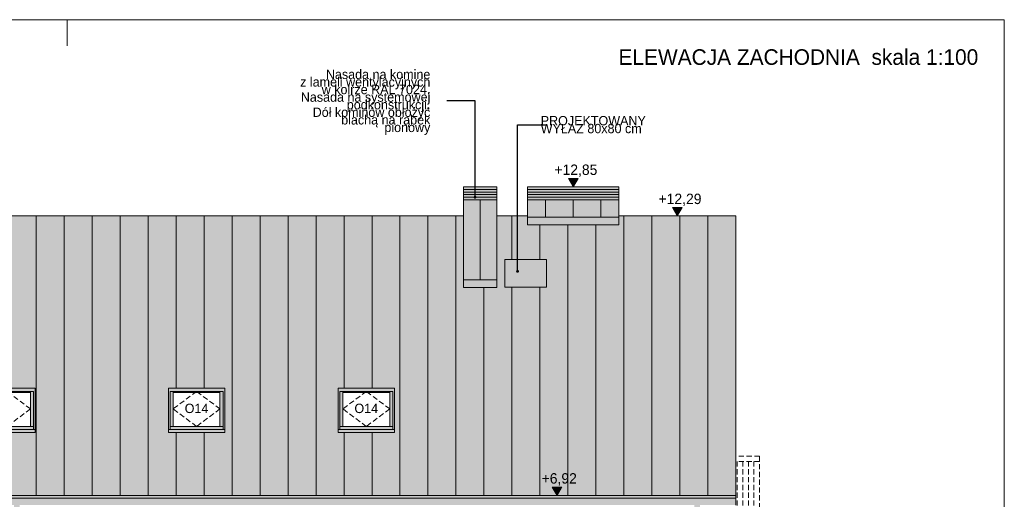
# Model space of a CAD drawing. Extents: x -149893 to 127691, y 5328 to 37028.
# Tile 16 of 88: x -90073 to -71160, y 27755 to 36977. Entities that reach past the tile are written whole.
import ezdxf

# ---------------------------------------------------------------- set-up
doc = ezdxf.new("R2010")
doc.units = 0
doc.header["$MEASUREMENT"] = 0
doc.linetypes.add('Krawędzie ukryte', pattern=[150, 100, -50])
for name, color, linetype, lineweight in [('A-Opisy_Nr_Pióra__21', 7, 'Continuous', 13), ('Arch opisy okien_Nr_Pióra__21', 7, 'Continuous', 13), ('Arch opisy_Nr_Pióra__21', 7, 'Continuous', 13), ('ARCH TABELA_Nr_Pióra__21', 7, 'Continuous', 13), ('Arch wymiary_Nr_Pióra__21', 7, 'Continuous', 13), ('INWENT DACH_Nr_Pióra__21', 7, 'Continuous', 13), ('INWENT. OKNA_Nr_Pióra__21', 7, 'Continuous', 13), ('INWENT.ŚCIANY_Nr_Pióra__5', 7, 'Continuous', 13)]:
    doc.layers.add(name, color=color, linetype=linetype, lineweight=lineweight)
for name, color, linetype, lineweight, true_color in [('ARCH dach_Nr_Pióra__2', 7, 'Continuous', 13, 0x7f7f7f), ('Arch kolorystyka_Nr_Pióra__81', 7, 'Continuous', 13, 0x6a6a6a), ('INWENT BALUSTRADY_Nr_Pióra__2', 7, 'Continuous', 13, 0x7f7f7f)]:
    doc.layers.add(name, color=color, linetype=linetype, lineweight=lineweight, true_color=true_color)
doc.layers.add('Arch wymiary', color=7, linetype='Continuous')
doc.styles.add('GENERATED_STYLE_1', font='txt')
doc.styles.add('GENERATED_STYLE_12', font='txt')
doc.styles.add('GENERATED_STYLE_4', font='txt')
doc.styles.add('GENERATED_STYLE_8', font='txt')
doc.dimstyles.new('GENERATED_STYLE__8', dxfattribs={"dimtxt": 0.18, "dimasz": 109.44, "dimexe": 0.18, "dimexo": 0.0625, "dimgap": 0.09, "dimtad": 0, "dimtih": 1, "dimtoh": 1, "dimdec": 4, "dimzin": 0, "dimdsep": 46, "dimcen": 0.09, "dimadec": 0, "dimazin": 0, "dimtfac": 1, "dimtdec": 4, "dimtmove": 0, "dimatfit": 3, "dimldrblk": 'ARROWHEAD_11', "dimfxl": 0, "dimtolj": 1, "dimtzin": 0, "dimarcsym": 0})

# ---------------------------------------------------------------- blocks, each defined once
blk = doc.blocks.new('Wymiary_72', base_point=(-79751, 27828))
at = {"layer": 'Arch wymiary_Nr_Pióra__21', "linetype": 'Continuous'}
blk.add_hatch(color=256, dxfattribs=at).paths.add_polyline_path([(-79751, 27828), (-79843, 27988), (-79658, 27988)], flags=0)
for p, q in [((-79751, 27828), (-79871, 27828)), ((-79751, 27828), (-79843, 27988)), ((-79843, 27988), (-79658, 27988)), ((-79658, 27988), (-79751, 27828)), ((-79751, 27828), (-79631, 27828))]:
    blk.add_line(p, q, dxfattribs=at)
at = {"layer": 'Arch wymiary_Nr_Pióra__21', "insert": (-80048, 28020), "char_height": 200, "attachment_point": 7, "style": 'GENERATED_STYLE_1'}
blk.add_mtext('{+6,92}', dxfattribs=at)
blk = doc.blocks.new('Wymiary_86', base_point=(-79441, 33763))
at = {"layer": 'Arch wymiary_Nr_Pióra__21', "linetype": 'Continuous'}
blk.add_hatch(color=256, dxfattribs=at).paths.add_polyline_path([(-79441, 33763), (-79534, 33923), (-79348, 33923)], flags=0)
for p, q in [((-79441, 33763), (-79534, 33923)), ((-79534, 33923), (-79348, 33923)), ((-79348, 33923), (-79441, 33763)), ((-79441, 33763), (-79561, 33763)), ((-79441, 33763), (-79321, 33763))]:
    blk.add_line(p, q, dxfattribs=at)
at = {"layer": 'Arch wymiary_Nr_Pióra__21', "insert": (-79802, 33955), "char_height": 200, "attachment_point": 7, "style": 'GENERATED_STYLE_1'}
blk.add_mtext('{+12,85}', dxfattribs=at)
blk = doc.blocks.new('Wymiary_87', base_point=(-77441, 33203))
at = {"layer": 'Arch wymiary_Nr_Pióra__21', "linetype": 'Continuous'}
blk.add_hatch(color=256, dxfattribs=at).paths.add_polyline_path([(-77441, 33203), (-77534, 33363), (-77348, 33363)], flags=0)
for p, q in [((-77441, 33203), (-77534, 33363)), ((-77534, 33363), (-77348, 33363)), ((-77348, 33363), (-77441, 33203)), ((-77441, 33203), (-77561, 33203)), ((-77441, 33203), (-77321, 33203))]:
    blk.add_line(p, q, dxfattribs=at)
at = {"layer": 'Arch wymiary_Nr_Pióra__21', "insert": (-77802, 33395), "char_height": 200, "attachment_point": 7, "style": 'GENERATED_STYLE_1'}
blk.add_mtext('{+12,29}', dxfattribs=at)
blk = doc.blocks.new('ARROWHEAD_11')
at = {"color": 0, "linetype": 'Continuous', "lineweight": 0}
blk.add_line((0, 0), (-1, 0), dxfattribs=at)
at = {"color": 0, "linetype": 'Continuous', "lineweight": 0, "const_width": 0.25, "flags": 128}
blk.add_lwpolyline([(-0.125, 0, 1), (0.125, 0, 1)], format="xyb", close=True, dxfattribs=at)

msp = doc.modelspace()

# ---------------------------------------------------------------- hatches: boundary and pattern name
at = {"layer": 'Arch kolorystyka_Nr_Pióra__81', "linetype": 'Continuous'}
h = msp.add_hatch(color=256, dxfattribs=at)
h.paths.add_polyline_path([(-120405.9, 33202.8), (-120405.9, 27642.9), (-119535.9, 27642.9), (-119535.9, 19539.6), (-119425.9, 19539.6), (-119425.9, 27642.9), (-101695.9, 27642.9), (-101695.9, 19602.8), (-101715.9, 19602.8), (-101715.9, 19542.8, 0.4142136), (-101695.9, 19522.8), (-101695.9, 19359.6), (-101585.9, 19359.6), (-101585.9, 19522.8, 0.4142136), (-101565.9, 19542.8), (-101565.9, 19602.8), (-101585.9, 19602.8), (-101585.9, 27642.9), (-90183.4, 27642.9), (-90183.4, 19192.8), (-90073.4, 19192.8), (-90073.4, 27642.9), (-77115.9, 27642.9), (-77115.9, 19292.8), (-77005.9, 19292.8), (-77005.9, 27642.9), (-76315.9, 27642.9), (-76315.9, 33202.8), (-78565.9, 33202.8), (-78565.9, 33762.8), (-80315.9, 33762.8), (-80315.9, 33202.8), (-80905.9, 33202.8), (-80905.9, 33762.8), (-81545.9, 33762.8), (-81545.9, 33202.8), (-104413, 33202.8), (-104413, 33762.8), (-106715.4, 33762.8), (-106715.4, 33202.8), (-107814.8, 33202.8), (-107814.8, 33762.8), (-111476.4, 33762.8), (-111476.4, 33202.8), (-112589.5, 33202.8), (-112589.5, 33762.8), (-114291.8, 33762.8), (-114291.8, 33202.8), (-115135.1, 33202.8), (-115135.1, 33762.8), (-117437.5, 33762.8), (-117437.5, 33202.8)], flags=0)
h.paths.add_polyline_path([(-118310.9, 29036.9), (-118310.9, 29889.3), (-117230.9, 29889.3), (-117230.9, 29036.9)], flags=0)
h.paths.add_polyline_path([(-113810.9, 29036.9), (-114890.9, 29036.9), (-114890.9, 29889.3), (-113810.9, 29889.3)], flags=0)
h.paths.add_polyline_path([(-113660.9, 29889.3), (-112580.9, 29889.3), (-112580.9, 29036.9), (-113660.9, 29036.9)], flags=0)
h.paths.add_polyline_path([(-110885.9, 29036.9), (-110885.9, 29889.3), (-109805.9, 29889.3), (-109805.9, 29036.9)], flags=0)
h.paths.add_polyline_path([(-108575.9, 29036.9), (-109655.9, 29036.9), (-109655.9, 29889.3), (-108575.9, 29889.3)], flags=0)
h.paths.add_polyline_path([(-106595.9, 29889.3), (-105515.9, 29889.3), (-105515.9, 29036.9), (-106595.9, 29036.9)], flags=0)
h.paths.add_polyline_path([(-105365.9, 29036.9), (-105365.9, 29889.3), (-104285.9, 29889.3), (-104285.9, 29036.9)], flags=0)
h.paths.add_polyline_path([(-101135.9, 29036.9), (-102215.9, 29036.9), (-102215.9, 29889.3), (-101135.9, 29889.3)], flags=0)
h.paths.add_polyline_path([(-96905.9, 29036.9), (-97985.9, 29036.9), (-97985.9, 29889.3), (-96905.9, 29889.3)], flags=0)
h.paths.add_polyline_path([(-96770.9, 29889.3), (-95690.9, 29889.3), (-95690.9, 29036.9), (-96770.9, 29036.9)], flags=0)
h.paths.add_polyline_path([(-95555.9, 29036.9), (-95555.9, 29889.3), (-94475.9, 29889.3), (-94475.9, 29036.9)], flags=0)
h.paths.add_polyline_path([(-90855.9, 29036.9), (-90855.9, 29889.3), (-89775.9, 29889.3), (-89775.9, 29036.9)], flags=0)
h.paths.add_polyline_path([(-86135.9, 29036.9), (-87215.9, 29036.9), (-87215.9, 29889.3), (-86135.9, 29889.3)], flags=0)
h.paths.add_polyline_path([(-83955.9, 29889.3), (-82875.9, 29889.3), (-82875.9, 29036.9), (-83955.9, 29036.9)], flags=0)
h = msp.add_hatch(color=256, dxfattribs=at)
h.paths.add_polyline_path([(-90855.9, 29036.9), (-89775.9, 29036.9), (-89775.9, 29889.3), (-90855.9, 29889.3)], flags=0)
h.paths.add_polyline_path([(-90765.9, 29156.9), (-89865.9, 29156.9), (-89865.9, 29809.3), (-90765.9, 29809.3)], flags=0)
h = msp.add_hatch(color=256, dxfattribs=at)
h.paths.add_polyline_path([(-87215.9, 29036.9), (-86135.9, 29036.9), (-86135.9, 29889.3), (-87215.9, 29889.3)], flags=0)
h.paths.add_polyline_path([(-87125.9, 29156.9), (-86225.9, 29156.9), (-86225.9, 29809.3), (-87125.9, 29809.3)], flags=0)
h = msp.add_hatch(color=256, dxfattribs=at)
h.paths.add_polyline_path([(-83955.9, 29036.9), (-82875.9, 29036.9), (-82875.9, 29889.3), (-83955.9, 29889.3)], flags=0)
h.paths.add_polyline_path([(-83865.9, 29156.9), (-82965.9, 29156.9), (-82965.9, 29809.3), (-83865.9, 29809.3)], flags=0)

# ---------------------------------------------------------------- linework, layer by layer
at = {"layer": 'ARCH dach_Nr_Pióra__2', "linetype": 'Continuous'}
for p, q in [((-80905.9, 33712.8), (-81545.9, 33712.8)), ((-78565.9, 33712.8), (-80315.9, 33712.8)), ((-80905.9, 33662.8), (-81545.9, 33662.8)), ((-80905.9, 33612.8), (-81545.9, 33612.8)), ((-80905.9, 33562.8), (-81545.9, 33562.8)), ((-80905.9, 33512.8), (-81545.9, 33512.8)), ((-81225.9, 31978.1), (-81225.9, 33512.8)), ((-78565.9, 33662.8), (-80315.9, 33662.8)), ((-78565.9, 33612.8), (-80315.9, 33612.8)), ((-78565.9, 33562.8), (-80315.9, 33562.8)), ((-78565.9, 33512.8), (-80315.9, 33512.8)), ((-79970.9, 33512.8), (-79970.9, 33181.5)), ((-79440.9, 33512.8), (-79440.9, 33181.5)), ((-78910.9, 33512.8), (-78910.9, 33181.5)), ((-89758, 33202.8), (-89758, 27828.4)), ((-89220.3, 33202.8), (-89220.3, 27828.4)), ((-88682.6, 33202.8), (-88682.6, 27828.4)), ((-88145, 33202.8), (-88145, 27828.4)), ((-87607.3, 33202.8), (-87607.3, 27828.4)), ((-87069.6, 33202.8), (-87069.6, 29889.3)), ((-86531.9, 33202.8), (-86531.9, 29889.3)), ((-85994.2, 33202.8), (-85994.2, 27828.4)), ((-85456.5, 33202.8), (-85456.5, 27828.4)), ((-84918.9, 33202.8), (-84918.9, 27828.4)), ((-84381.2, 33202.8), (-84381.2, 27828.4)), ((-83843.5, 33202.8), (-83843.5, 29889.3)), ((-83305.8, 33202.8), (-83305.8, 29889.3)), ((-82768.1, 33202.8), (-82768.1, 27828.4)), ((-82230.4, 33202.8), (-82230.4, 27828.4)), ((-81692.8, 33202.8), (-81692.8, 27828.4)), ((-80617.4, 33202.8), (-80617.4, 32367.1)), ((-78565.9, 33181.5), (-80315.9, 33181.5)), ((-78466.7, 33202.8), (-78466.7, 27828.4)), ((-77929, 33202.8), (-77929, 27828.4)), ((-77391.3, 33202.8), (-77391.3, 27828.4)), ((-76853.6, 33202.8), (-76853.6, 27828.4)), ((-80079.7, 33031.5), (-80079.7, 32367.1)), ((-79542, 33031.5), (-79542, 27828.4)), ((-79004.3, 33031.5), (-79004.3, 27828.4)), ((-79955.9, 32367.1), (-80755.9, 32367.1)), ((-80755.9, 32367.1), (-80755.9, 31832)), ((-79955.9, 31832), (-79955.9, 32367.1)), ((-80905.9, 31978.1), (-81545.9, 31978.1)), ((-81155.1, 31828.1), (-81155.1, 27828.4)), ((-80755.9, 31832), (-79955.9, 31832)), ((-80617.4, 31832), (-80617.4, 27828.4)), ((-80079.7, 31832), (-80079.7, 27828.4)), ((-87069.6, 29036.9), (-87069.6, 27828.4)), ((-86531.9, 29036.9), (-86531.9, 27828.4)), ((-83843.5, 29036.9), (-83843.5, 27828.4)), ((-83305.8, 29036.9), (-83305.8, 27828.4))]:
    msp.add_line(p, q, dxfattribs=at)
at = {"layer": 'ARCH TABELA_Nr_Pióra__21', "linetype": 'Continuous'}
for p, q in [((-128159.9, 36977.1), (-71159.9, 36977.1)), ((-89159.9, 36477.1), (-89159.9, 36977.1)), ((-89159.9, 36477.1), (-89159.9, 36977.1)), ((-89159.9, 36477.1), (-89159.9, 36977.1)), ((-71159.9, 36977.1), (-71159.9, 7277.1))]:
    msp.add_line(p, q, dxfattribs=at)
at = {"layer": 'INWENT BALUSTRADY_Nr_Pióra__2', "linetype": 'Krawędzie ukryte'}
for p, q in [((-75860.9, 28582.8), (-76315.9, 28582.8)), ((-75860.9, 28582.8), (-75860.9, 27482.8)), ((-75860.9, 28482.8), (-76315.9, 28482.8)), ((-76292.2, 28482.8), (-76292.2, 27582.8)), ((-76184.4, 28482.8), (-76184.4, 27582.8)), ((-76076.6, 28482.8), (-76076.6, 27582.8)), ((-75968.8, 28482.8), (-75968.8, 27582.8))]:
    msp.add_line(p, q, dxfattribs=at)
at = {"layer": 'INWENT DACH_Nr_Pióra__21', "linetype": 'Continuous'}
for p, q in [((-104413, 33202.8), (-81545.9, 33202.8)), ((-80905.9, 33202.8), (-80315.9, 33202.8)), ((-78565.9, 33202.8), (-76315.9, 33202.8)), ((-76315.9, 33202.8), (-76315.9, 27642.9)), ((-120405.9, 27828.4), (-76315.9, 27828.4)), ((-120405.9, 27777.2), (-76315.9, 27777.2))]:
    msp.add_line(p, q, dxfattribs=at)
at = {"layer": 'INWENT. OKNA_Nr_Pióra__21', "linetype": 'Continuous'}
for p, q in [((-89775.9, 29889.3), (-90855.9, 29889.3)), ((-89775.9, 29036.9), (-89775.9, 29889.3)), ((-86135.9, 29889.3), (-87215.9, 29889.3)), ((-87215.9, 29889.3), (-87215.9, 29036.9)), ((-86135.9, 29036.9), (-86135.9, 29889.3)), ((-82875.9, 29889.3), (-83955.9, 29889.3)), ((-83955.9, 29889.3), (-83955.9, 29036.9)), ((-82875.9, 29036.9), (-82875.9, 29889.3)), ((-89805.9, 29829.3), (-90825.9, 29829.3)), ((-89865.9, 29809.3), (-90765.9, 29809.3)), ((-89865.9, 29156.9), (-89865.9, 29829.3)), ((-89805.9, 29096.9), (-89805.9, 29829.3)), ((-87185.9, 29096.9), (-87185.9, 29829.3)), ((-86165.9, 29829.3), (-87185.9, 29829.3)), ((-87125.9, 29156.9), (-87125.9, 29829.3)), ((-86225.9, 29809.3), (-87125.9, 29809.3)), ((-86225.9, 29156.9), (-86225.9, 29829.3)), ((-86165.9, 29096.9), (-86165.9, 29829.3)), ((-83925.9, 29096.9), (-83925.9, 29829.3)), ((-82905.9, 29829.3), (-83925.9, 29829.3)), ((-83865.9, 29156.9), (-83865.9, 29829.3)), ((-82965.9, 29809.3), (-83865.9, 29809.3)), ((-82965.9, 29156.9), (-82965.9, 29829.3)), ((-82905.9, 29096.9), (-82905.9, 29829.3)), ((-90825.9, 29156.9), (-89805.9, 29156.9)), ((-87185.9, 29156.9), (-86165.9, 29156.9)), ((-83925.9, 29156.9), (-82905.9, 29156.9)), ((-90855.9, 29096.9), (-89775.9, 29096.9)), ((-90855.9, 29036.9), (-89775.9, 29036.9)), ((-87215.9, 29096.9), (-86135.9, 29096.9)), ((-87215.9, 29036.9), (-86135.9, 29036.9)), ((-83955.9, 29096.9), (-82875.9, 29096.9)), ((-83955.9, 29036.9), (-82875.9, 29036.9))]:
    msp.add_line(p, q, dxfattribs=at)
at = {"layer": 'INWENT. OKNA_Nr_Pióra__21', "linetype": 'Krawędzie ukryte'}
for p, q in [((-89865.9, 29493.1), (-90315.9, 29829.3)), ((-86675.9, 29829.3), (-87125.9, 29493.1)), ((-86225.9, 29493.1), (-86675.9, 29829.3)), ((-83415.9, 29829.3), (-83865.9, 29493.1)), ((-82965.9, 29493.1), (-83415.9, 29829.3)), ((-89865.9, 29493.1), (-90315.9, 29156.9)), ((-86675.9, 29156.9), (-87125.9, 29493.1)), ((-86225.9, 29493.1), (-86675.9, 29156.9)), ((-83415.9, 29156.9), (-83865.9, 29493.1)), ((-82965.9, 29493.1), (-83415.9, 29156.9))]:
    msp.add_line(p, q, dxfattribs=at)
at = {"layer": 'INWENT.ŚCIANY_Nr_Pióra__5', "linetype": 'Continuous'}
for p, q in [((-80905.9, 33762.8), (-81545.9, 33762.8)), ((-81545.9, 33762.8), (-81545.9, 31828.1)), ((-80905.9, 33762.8), (-80905.9, 31828.1)), ((-78565.9, 33762.8), (-80315.9, 33762.8)), ((-80315.9, 33762.8), (-80315.9, 33031.5)), ((-78565.9, 33762.8), (-78565.9, 33031.5)), ((-78565.9, 33031.5), (-80315.9, 33031.5)), ((-80905.9, 31828.1), (-81545.9, 31828.1))]:
    msp.add_line(p, q, dxfattribs=at)

# ---------------------------------------------------------------- block references
at = {"layer": 'Arch wymiary', "linetype": 'Continuous'}
for name, p in [('Wymiary_86', (-79440.9, 33762.8)), ('Wymiary_87', (-77440.9, 33202.8)), ('Wymiary_72', (-79750.6, 27828.4))]:
    msp.add_blockref(name, p, dxfattribs=at)

# ---------------------------------------------------------------- texts
at = {"layer": 'A-Opisy_Nr_Pióra__21', "linetype": 'Continuous', "insert": (-71659.9, 36408.5), "char_height": 300, "attachment_point": 3, "style": 'GENERATED_STYLE_12'}
msp.add_mtext('{ELEWACJA ZACHODNIA  skala 1:100}', dxfattribs=at)
at = {"layer": 'Arch opisy okien_Nr_Pióra__21', "linetype": 'Continuous', "char_height": 180, "attachment_point": 2, "style": 'GENERATED_STYLE_8'}
for insert in [(-86675.9, 29593.3), (-83415.9, 29593.3)]:
    msp.add_mtext('{O14}', dxfattribs=dict(at, insert=insert))
at = {"layer": 'Arch opisy_Nr_Pióra__21', "linetype": 'Continuous', "char_height": 180, "style": 'GENERATED_STYLE_4'}
for s, insert, width, attachment_point, line_spacing_factor in [('{Nasada na komine \\Pz lameli wentylacyjnych\\Pw kolrze RAL 7024.\\PNasada na systemowej \\Ppodkonstrukcji.\\PDół kominów obłożyć \\Pblachą na rąbek pionowy}', (-82185, 35389), 2470.03, 6, 0.485413), ('{PROJEKTOWANY \\PWYŁAZ 80x80 cm}', (-80065, 34958.1), 1841.51, 4, 0.500942)]:
    msp.add_mtext(s, dxfattribs=dict(at, insert=insert, width=width, attachment_point=attachment_point, line_spacing_factor=line_spacing_factor))

# ---------------------------------------------------------------- leaders
at = {"layer": 'Arch opisy_Nr_Pióra__21', "linetype": 'Continuous', "annotation_type": 0, "has_hookline": 1, "hookline_direction": 1}
for points, text_width in [([(-81326.1, 33562.8), (-81326.1, 35414.8), (-81871.5, 35414.8)], 2228.6), ([(-80509.6, 32138.2), (-80509.6, 34957.2), (-79964.2, 34957.2)], 2014.3)]:
    msp.add_leader(points, dimstyle='GENERATED_STYLE__8', dxfattribs=dict(at, text_width=text_width))

doc.saveas('drawing.dxf')
